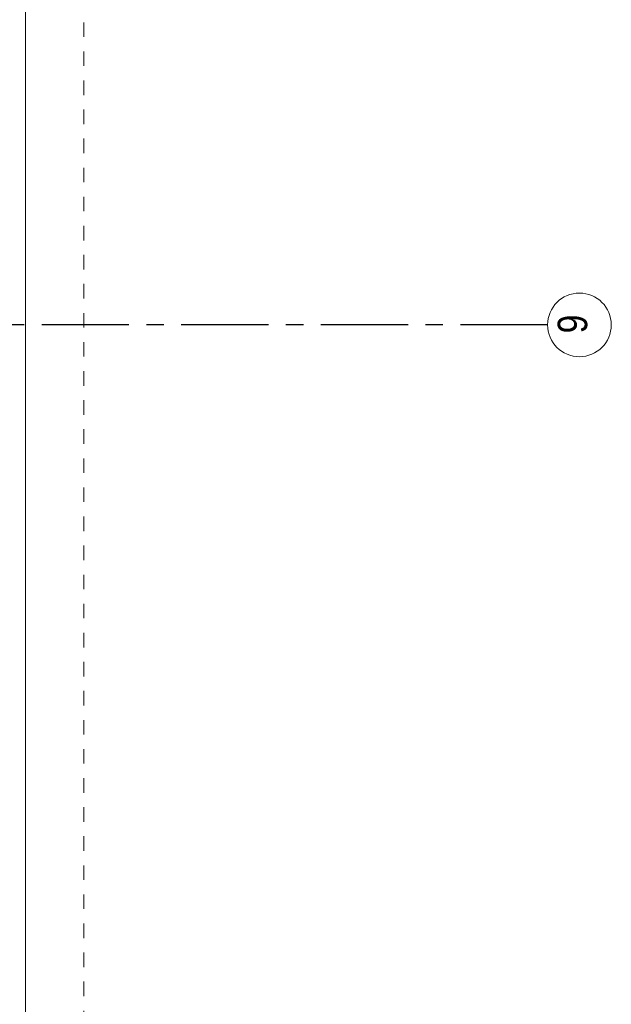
# Model space of a CAD drawing. Header units: millimetres. Extents: x 45699 to 251499, y 244 to 86446.
# Tile 215 of 240: x 240607 to 243999, y 58705 to 64350. Entities that reach past the tile are written whole.
import ezdxf

# ---------------------------------------------------------------- set-up
doc = ezdxf.new("R2010")
doc.units = ezdxf.units.MM
doc.header["$LTSCALE"] = 400
doc.linetypes.add('CENTER', pattern=[2, 1.25, -0.25, 0.25, -0.25])
doc.linetypes.add('STYLE_01', pattern=[0.416641, 0.208282, -0.208359])
doc.layers.add('Buitenkozijnen', color=140, linetype='Continuous', lineweight=15)
doc.layers.add('None', color=7, linetype='Continuous', lineweight=9)
doc.layers.add('stramien', color=1, linetype='CENTER')
doc.styles.add('Arial Narrow', font='ARIALN.TTF', dxfattribs={"height": 222.25})

msp = doc.modelspace()

# ---------------------------------------------------------------- linework, layer by layer
at = {"layer": 'Buitenkozijnen', "color": 43, "linetype": 'Continuous', "lineweight": 9}
msp.add_line((240639.7, 71624.3), (240639.7, 46375), dxfattribs=at)
at = {"layer": 'None', "color": 140, "linetype": 'STYLE_01', "lineweight": 15}
msp.add_line((240974.4, 84500), (240974.4, 38530), dxfattribs=at)
at = {"layer": 'None', "color": 43, "linetype": 'Continuous', "lineweight": 9}
msp.add_circle((243815.9, 62600), 182.6, dxfattribs=at)
at = {"layer": 'stramien'}
msp.add_line((243633.3, 62600), (224925.4, 62600), dxfattribs=at)

# ---------------------------------------------------------------- texts
at = {"layer": 'None', "color": 43, "insert": (243691.1, 62551.3), "char_height": 169.3, "attachment_point": 1, "rotation": 90, "style": 'Arial Narrow'}
msp.add_mtext('9', dxfattribs=at)

doc.saveas('drawing.dxf')
